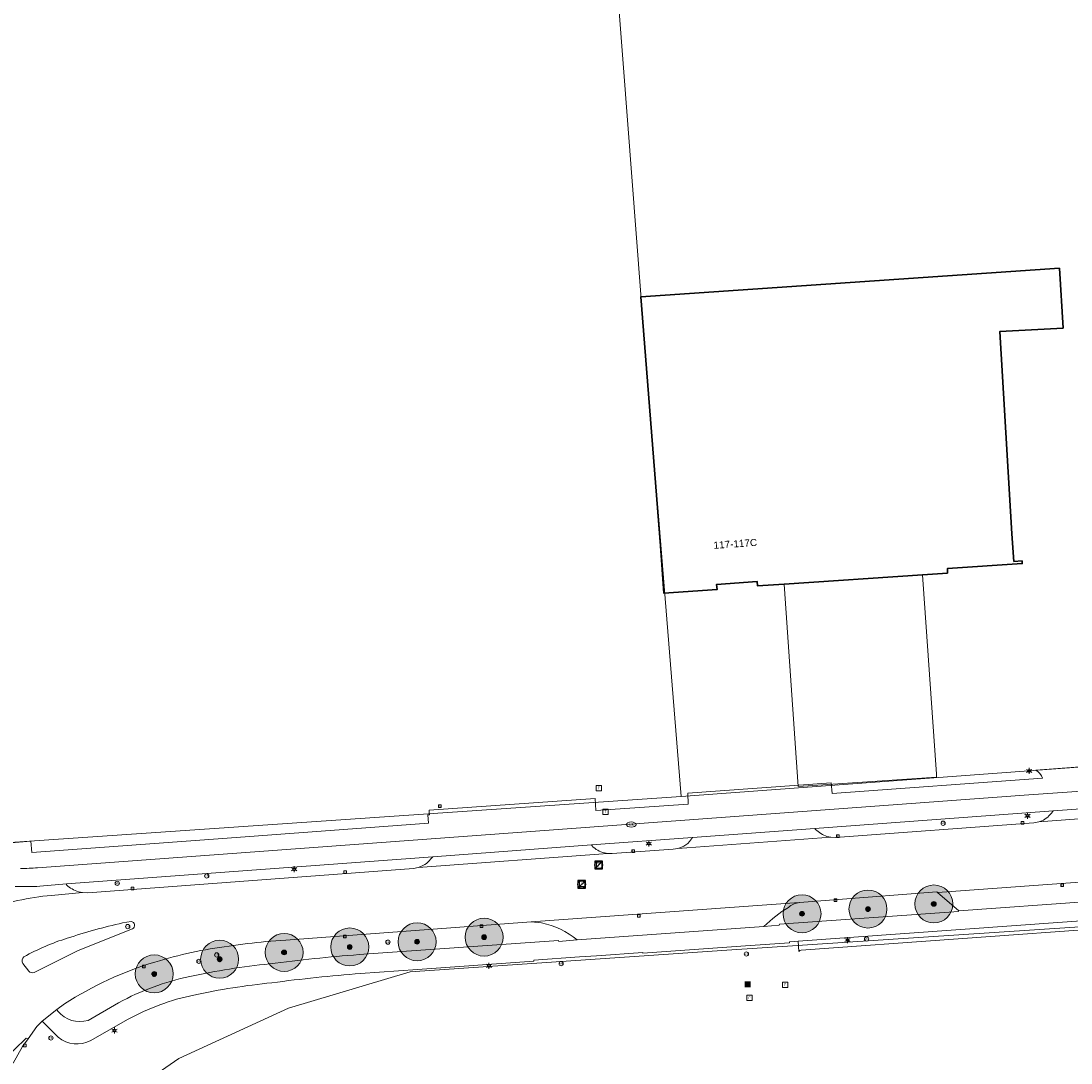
# Model space of a CAD drawing. Header units: metres. Extents: x 163543 to 168130, y 402678 to 405437.
# Tile 30 of 256: x 164161 to 164271, y 403026 to 403136. Entities that reach past the tile are written whole.
import ezdxf
from ezdxf.enums import TextEntityAlignment as Align

# ---------------------------------------------------------------- set-up
doc = ezdxf.new("R2010")
doc.units = ezdxf.units.M
doc.layers.get('0').update_dxf_attribs({"lineweight": 25})
for name, color, linetype, lineweight in [('X-CA190022.004-UO-BGT_Ondergrond$0$GE_314_WGDRijbaanLokaleweg_Vlak_GEM', 253, 'Continuous', 9), ('X-CA190022.004-UO-BGT_Ondergrond$0$GE_316_WGDFietspad_Vlak_GEM', 253, 'Continuous', 9), ('X-CA190022.004-UO-BGT_Ondergrond$0$GE_317_WGDVoetpad_Vlak_GEM', 253, 'Continuous', 9), ('X-CA190022.004-UO-BGT_Ondergrond$0$GE_322_WGDInrit_Vlak_GEM', 253, 'Continuous', 9), ('X-CA190022.004-UO-BGT_Ondergrond$0$GE_353_OWGVerkeerseiland_openverharding_GEM', 253, 'Continuous', 9), ('X-CA190022.004-UO-BGT_Ondergrond$0$GE_363_OWGBerm_openverharding_Vlak_GEM', 253, 'Continuous', 9), ('X-CA190022.004-UO-BGT_Ondergrond$0$GE_401_OTDErf_Vlak_GEM', 253, 'Continuous', 9), ('X-CA190022.004-UO-BGT_Ondergrond$0$GE_4502_GBKN_Huisnummer_Lijn_GEM', 7, 'Continuous', 9), ('X-CA190022.004-UO-BGT_Ondergrond$0$GE_477_BTDGroenvoorziening_Vlak_GEM', 253, 'Continuous', 9), ('X-CA190022.004-UO-BGT_Ondergrond$0$GE_491_VGOHaag_Inrichtend_Vlak_GEM', 253, 'Continuous', 9), ('X-CA190022.004-UO-BGT_Ondergrond$0$GE_601_PNDgrondvlakpand_Vlak_MV_GEM', 34, 'Continuous', 35), ('X-CA190022.004-UO-BGT_Ondergrond$0$GE_632_GBILuifel_Inrichtend_Vlak_GEM', 253, 'Continuous', 9), ('X-CA190022.004-UO-BGT_Ondergrond$0$GE_814_BRDVerkeersbord_Punt_GEM', 253, 'Continuous', 9), ('X-CA190022.004-UO-BGT_Ondergrond$0$GE_835_KSTRioolkast_Punt_GEM', 253, 'Continuous', 9), ('X-CA190022.004-UO-BGT_Ondergrond$0$GE_861_PALLichtmast_Punt_GEM', 253, 'Continuous', 9), ('X-CA190022.004-UO-BGT_Ondergrond$0$GE_882_PutBrandkraan_Punt_GEM', 253, 'Continuous', 9), ('X-CA190022.004-UO-BGT_Ondergrond$0$GE_885_PutInspectieofRioolput_Punt_GEM', 253, 'Continuous', 9), ('X-CA190022.004-UO-BGT_Ondergrond$0$GE_886_PutKolk_Punt_GEM', 253, 'Continuous', 9), ('X-CA190022.004-UO-BGT_Ondergrond$0$N-WE-RI-PUT_INSPECTIE-S', 253, 'Continuous', 9), ('X-CA190022.004-UO-KAD_Percelen$0$B-WE-KG-GRENS_PERCEEL-GV', 150, 'Continuous', 9), ('X-CA190022.004-UO-WHM_Riolering gemeente_NLCS_v0.1$0$B-WE-RI-PUT-S', 214, 'Continuous', 15)]:
    doc.layers.add(name, color=color, linetype=linetype, lineweight=lineweight)
doc.layers.add('X-CA190022.004-UO-DWM_Beplanting$0$B-WE-GR-BOOM-S AFKOMSTIG UIT BOMENBESTAND GEMEENTE', color=252, linetype='Continuous')
doc.layers.add('X-CA190022.004-UO-DWM_Beplanting$0$N-GV-GR-GRAS-A-200', color=7, linetype='Continuous')
doc.styles.add('X-CA190022.004-UO-BGT_Ondergrond$0$BGT_NAR', font='arial.ttf', dxfattribs={"height": 1})
doc.styles.add('X-CA190022.004-UO-BGT_Ondergrond$0$NLCS-ISO', font='NLCS-ISO.ttf')

# ---------------------------------------------------------------- blocks, each defined once
blk = doc.blocks.new('X-CA190022.004-UO-BGT_Ondergrond$0$SRI-KOLK-SO')
at = {"color": 0, "linetype": 'ByBlock', "lineweight": 18}
blk.add_lwpolyline([(-1.125, -1.125), (1.125, -1.125), (1.125, 1.125), (-1.125, 1.125)], close=True, dxfattribs=at)
at = {"color": 0, "linetype": 'ByBlock', "lineweight": 18, "style": 'X-CA190022.004-UO-BGT_Ondergrond$0$NLCS-ISO'}
blk.add_text('k', height=1.5, dxfattribs=at).set_placement((0, 0), align=Align.MIDDLE_CENTER)
blk = doc.blocks.new('X-CA190022.004-UO-BGT_Ondergrond$0$IMGEOKolk')
at = {"xscale": 5, "yscale": 5, "zscale": 5}
blk.add_blockref('X-CA190022.004-UO-BGT_Ondergrond$0$SRI-KOLK-SO', (0, 0), dxfattribs=at)
blk = doc.blocks.new('X-CA190022.004-UO-BGT_Ondergrond$0$SKL-WATER_BRANDKRAAN_BRANDPUT-SO')
at = {"color": 0, "linetype": 'ByBlock', "lineweight": 18}
blk.add_ellipse((0, 0), major_axis=(2.5, 0), ratio=0.54, dxfattribs=at)
at = {"color": 0, "linetype": 'ByBlock', "lineweight": 18, "style": 'X-CA190022.004-UO-BGT_Ondergrond$0$NLCS-ISO'}
blk.add_text('bk', height=1.5, dxfattribs=at).set_placement((0.16, 0), align=Align.MIDDLE_CENTER)
blk = doc.blocks.new('X-CA190022.004-UO-BGT_Ondergrond$0$IMGEOBrandkraanput')
at = {"xscale": 5, "yscale": 5, "zscale": 5}
blk.add_blockref('X-CA190022.004-UO-BGT_Ondergrond$0$SKL-WATER_BRANDKRAAN_BRANDPUT-SO', (0, 0), dxfattribs=at)
blk = doc.blocks.new('X-CA190022.004-UO-BGT_Ondergrond$0$SIE-WEG_PAAL_VERKEERSBORD-SO')
at = {"linetype": 'ByBlock', "lineweight": 18}
blk.add_circle((0, 0), 1.5, dxfattribs=at)
at = {"linetype": 'ByBlock', "lineweight": 18, "style": 'X-CA190022.004-UO-BGT_Ondergrond$0$NLCS-ISO'}
blk.add_text('vb', height=1.5, dxfattribs=at).set_placement((0, 0.13), align=Align.MIDDLE_CENTER)
blk = doc.blocks.new('X-CA190022.004-UO-BGT_Ondergrond$0$IMGEOVerkeersbord')
at = {"xscale": 5, "yscale": 5, "zscale": 5}
blk.add_blockref('X-CA190022.004-UO-BGT_Ondergrond$0$SIE-WEG_PAAL_VERKEERSBORD-SO', (0, 0), dxfattribs=at)
blk = doc.blocks.new('X-CA190022.004-UO-BGT_Ondergrond$0$SRI-PUT_INSPECTIEPUT_RIOOLPUT-SO')
at = {"color": 0, "linetype": 'ByBlock', "lineweight": 18}
blk.add_lwpolyline([(-1.12, -1.12), (1.12, -1.12), (1.12, 1.12), (-1.12, 1.12)], close=True, dxfattribs=at)
at = {"color": 0, "linetype": 'ByBlock', "lineweight": 18, "style": 'X-CA190022.004-UO-BGT_Ondergrond$0$NLCS-ISO'}
blk.add_text('r', height=1.5, dxfattribs=at).set_placement((0, 0.28), align=Align.MIDDLE_CENTER)
blk = doc.blocks.new('X-CA190022.004-UO-BGT_Ondergrond$0$IMGEOInspectierioolput')
at = {"layer": 'X-CA190022.004-UO-BGT_Ondergrond$0$N-WE-RI-PUT_INSPECTIE-S', "xscale": 10, "yscale": 10, "zscale": 10}
blk.add_blockref('X-CA190022.004-UO-BGT_Ondergrond$0$SRI-PUT_INSPECTIEPUT_RIOOLPUT-SO', (0, 0), dxfattribs=at)
blk = doc.blocks.new('X-CA190022.004-UO-BGT_Ondergrond$0$N-SIE-WEG_LICHTMAST-SO')
h = blk.add_hatch(color=256)
h.paths.add_polyline_path([(1.16, 0.5, 0.658505), (-1.16, 0.5)])
h.paths.add_polyline_path([(-1.16, -0.5, 0.658505), (1.16, -0.5)])
at = {"flags": 128}
for points in [[(-2.19, 1.27), (-1.1, 0.63)], [(-1.16, 0.5), (1.16, 0.5)], [(0, 1.27), (0, 2.53)], [(1.1, 0.63), (2.19, 1.27)], [(-2.19, -1.27), (-1.1, -0.63)], [(-1.16, -0.5), (1.16, -0.5)], [(0, -1.27), (0, -2.53)], [(2.19, -1.27), (1.1, -0.63)]]:
    blk.add_lwpolyline(points, dxfattribs=at)
at = {"ltscale": 0.5}
blk.add_circle((0, 0), 1.27, dxfattribs=at)
at = {"style": 'X-CA190022.004-UO-BGT_Ondergrond$0$NLCS-ISO'}
blk.add_attdef('TYPE', text='', height=1.8, dxfattribs=at).set_placement((0, 2.53), align=Align.BOTTOM_CENTER)
blk = doc.blocks.new('X-CA190022.004-UO-BGT_Ondergrond$0$IMGEOLichtmastpaal')
at = {"xscale": 5, "yscale": 5, "zscale": 5}
blk.add_blockref('X-CA190022.004-UO-BGT_Ondergrond$0$N-SIE-WEG_LICHTMAST-SO', (0, 6.4), dxfattribs=at)
blk = doc.blocks.new('*U22')
at = {"layer": 'X-CA190022.004-UO-BGT_Ondergrond$0$GE_835_KSTRioolkast_Punt_GEM'}
h = blk.add_hatch(color=40, dxfattribs=at)
edge = h.paths.add_edge_path()
edge.add_spline(control_points=[(-15.8, -13), (-15.8, -15.8), (-13, -15.8)], knot_values=[0, 0, 0, 1, 1, 1], degree=2, periodic=0)
edge.add_line((-13, -15.8), (13, -15.8))
edge.add_spline(control_points=[(13, -15.8), (15.8, -15.8), (15.8, -13)], knot_values=[0, 0, 0, 1, 1, 1], degree=2, periodic=0)
edge.add_line((15.8, -13), (15.8, 13))
edge.add_spline(control_points=[(15.8, 13), (15.8, 15.8), (13.2, 15.8)], knot_values=[0, 0, 0, 1, 1, 1], degree=2, periodic=0)
edge.add_line((13.2, 15.8), (-13, 15.8))
edge.add_spline(control_points=[(-13, 15.8), (-15.8, 15.8), (-15.8, 13)], knot_values=[0, 0, 0, 1, 1, 1], degree=2, periodic=0)
edge.add_line((-15.8, 13), (-15.8, -13))
blk = doc.blocks.new('X-CA190022.004-UO-BGT_Ondergrond$0$IMGEORioolkast')
at = {"layer": 'X-CA190022.004-UO-BGT_Ondergrond$0$GE_835_KSTRioolkast_Punt_GEM'}
h = blk.add_hatch(color=256, dxfattribs=at)
edge = h.paths.add_edge_path()
edge.add_spline(control_points=[(8.9, -11.9), (9.1, -11.9), (9.1, -11.7)], knot_values=[0, 0, 0, 1, 1, 1], degree=2, periodic=0)
edge.add_line((9.1, -11.7), (9.1, 3.6))
edge.add_line((9.1, 3.6), (-9.1, 3.6))
edge.add_line((-9.1, 3.6), (-9.1, -11.7))
edge.add_spline(control_points=[(-9.1, -11.7), (-9, -11.9), (-8.9, -11.9)], knot_values=[0, 0, 0, 1, 1, 1], degree=2, periodic=0)
edge.add_line((-8.9, -11.9), (8.9, -11.9))
edge = h.paths.add_edge_path()
edge.add_line((8.9, 9.2), (-8.9, 9.2))
edge.add_spline(control_points=[(-8.9, 9.2), (-9.1, 9.1), (-9.1, 9)], knot_values=[0, 0, 0, 1, 1, 1], degree=2, periodic=0)
edge.add_line((-9.1, 9), (-9.1, 6.6))
edge.add_spline(control_points=[(-9.1, 6.6), (-9, 6.4), (-8.9, 6.4)], knot_values=[0, 0, 0, 1, 1, 1], degree=2, periodic=0)
edge.add_line((-8.9, 6.4), (8.9, 6.4))
edge.add_spline(control_points=[(8.9, 6.4), (9.1, 6.4), (9.1, 6.6)], knot_values=[0, 0, 0, 1, 1, 1], degree=2, periodic=0)
edge.add_line((9.1, 6.6), (9.1, 9))
edge.add_spline(control_points=[(9.1, 9), (9.1, 9.2), (8.9, 9.2)], knot_values=[0, 0, 0, 1, 1, 1], degree=2, periodic=0)
h = blk.add_hatch(color=256, dxfattribs=at)
edge = h.paths.add_edge_path(flags=0)
edge.add_spline(control_points=[(-7.3, -1.4), (-7.3, -2.4), (-6.1, -2.6)], knot_values=[0, 0, 0, 1, 1, 1], degree=2, periodic=0)
edge.add_spline(control_points=[(-6.1, -2.6), (-4.8, -2.4), (-4.8, -1.5), (-4.8, -0.1), (-6.1, -0.1)], knot_values=[0, 0, 0, 0.5, 0.5, 1, 1, 1], degree=2, periodic=0)
edge.add_spline(control_points=[(-6.1, -0.1), (-7.1, -0.1), (-7.3, -1.3)], knot_values=[0, 0, 0, 1, 1, 1], degree=2, periodic=0)
edge.add_line((-7.3, -1.3), (-7.3, -1.4))
blk.add_blockref('*U22', (0, 0), dxfattribs=at)
blk = doc.blocks.new('X-CA190022.004-UO-WHM_Riolering gemeente_NLCS_v0.1$0$B-SRI-PUT_BETON-SO')
blk.add_line((-1.41, -1.41), (1.41, 1.41))
at = {"lineweight": -3, "flags": 128}
blk.add_lwpolyline([(2, -2), (2, 2), (-2, 2), (-2, -2)], close=True, dxfattribs=at)
at = {"lineweight": -3}
blk.add_circle((0, 0), 2, dxfattribs=at)
blk = doc.blocks.new('X-CA190022.004-UO-DWM_Beplanting$0$SGR-BOOM_01-SO')
at = {"linetype": 'ByBlock', "lineweight": 18}
h = blk.add_hatch(color=0, dxfattribs=at)
h.dxf.hatch_style = 1
edge = h.paths.add_edge_path()
edge.add_arc((0, 0), 0.25, 0, 360)
at = {"color": 0, "linetype": 'ByBlock', "lineweight": 18}
for radius in [2, 0.25]:
    blk.add_circle((0, 0), radius, dxfattribs=at)
blk = doc.blocks.new('X-CA190022.004-UO-DWM_Beplanting$0$IMGEOBoom')
at = {"transparency": 33554457}
h = blk.add_hatch(color=256, dxfattribs=at)
h.dxf.hatch_style = 1
edge = h.paths.add_edge_path()
edge.add_arc((0, 0), 100, 0, 360)
edge = h.paths.add_edge_path(flags=17)
edge.add_arc((0, 0), 12.5, 0, 360)
h = blk.add_hatch()
h.set_pattern_fill('ANGLE', color=256)
h.set_pattern_definition([(0, (0, 0), (0, 6.985), [5.08, -1.905]), (90, (0, 0), (-6.985, 4e-16), [5.08, -1.905])])
edge = h.paths.add_edge_path(flags=17)
edge.add_arc((0, 0), 12.5, 0, 360)
at = {"layer": 'X-CA190022.004-UO-DWM_Beplanting$0$N-GV-GR-GRAS-A-200'}
h = blk.add_hatch(color=256, dxfattribs=at)
h.dxf.hatch_style = 1
edge = h.paths.add_edge_path(flags=17)
edge.add_arc((0, 0), 12.5, 0, 360)
at = {"xscale": 50, "yscale": 50, "zscale": 50}
blk.add_blockref('X-CA190022.004-UO-DWM_Beplanting$0$SGR-BOOM_01-SO', (0, 0), dxfattribs=at)

msp = doc.modelspace()

# ---------------------------------------------------------------- linework, layer by layer
at = {"layer": 'X-CA190022.004-UO-BGT_Ondergrond$0$GE_314_WGDRijbaanLokaleweg_Vlak_GEM', "flags": 128}
for points in [[(164409.906, 403055.301), (164409.338, 403055.315), (164375.508, 403052.852), (164374.94, 403052.738), (164360.031, 403051.687), (164359.526, 403051.706), (164304.29, 403047.638), (164302.01, 403047.47), (164277.487, 403045.664), (164275.307, 403045.526), (164275.228, 403045.441), (164257.366, 403044.136), (164257.306, 403044.201), (164242.823, 403043.105), (164242.804, 403043.104), (164214.544, 403041.049), (164188.71, 403039.124), (164186.607, 403038.967)], [(164164.009, 403043.836), (164167.266, 403044.133), (164167.845, 403044.119), (164202.151, 403046.676), (164202.63, 403046.767), (164222.616, 403048.257), (164223.074, 403048.236), (164229.5, 403048.703), (164229.993, 403048.79), (164246.109, 403049.976), (164246.618, 403049.948), (164267.497, 403051.491), (164268.035, 403051.595), (164289.561, 403053.191)], [(164215.636, 403040.934), (164214.544, 403041.049), (164242.804, 403043.104), (164242.823, 403043.105)], [(164171.491, 403040.931), (164172.399, 403041.084)], [(164239.082, 403040.576), (164219.407, 403039.14)], [(164172.56, 403040.306), (164166.833, 403038.05), (164162.2, 403035.731)], [(164165.393, 403032.404), (164164.573, 403031.81), (164163.015, 403030.582), (164162.469, 403030.017), (164161.539, 403028.724), (164161.344, 403028.816), (164157.624, 403025.233), (164156.849, 403024.486), (164146.871, 403037.084), (164148.288, 403038.179)], [(164161.616, 403035.857), (164161.007, 403036.664)]]:
    msp.add_lwpolyline(points, dxfattribs=at)
at = {"layer": 'X-CA190022.004-UO-BGT_Ondergrond$0$GE_314_WGDRijbaanLokaleweg_Vlak_GEM', "extrusion": (0, 0, -1)}
for centre, radius, start, end in [((-164166.766, 403013.771), 30.191, 71.05665, 84.7605), ((-164184.999, 402980.616), 61.809, 71.7852, 77.37617), ((-164172.356, 403040.67), 0.417, 95.87378, 240.74261), ((-164172.439, 403017.278), 23.063, 60.5754, 72.95481), ((-164161.488, 403036.952), 0.561, 329.05806, 47.47629), ((-164161.995, 403036.198), 0.51, 246.28962, 318.06065)]:
    msp.add_arc(centre, radius, start, end, dxfattribs=at)
at = {"layer": 'X-CA190022.004-UO-BGT_Ondergrond$0$GE_314_WGDRijbaanLokaleweg_Vlak_GEM'}
for centre, radius, start, end in [((164243.471, 403040.085), 3.089, 102.11469, 126.15397), ((164250.398, 403028.72), 16.389, 122.26379, 133.66521), ((164214.065, 403032.771), 8.313, 50.01153, 79.10426), ((164188.902, 402990.756), 48.14, 97.38513, 106.90556), ((164192.427, 402974.535), 64.694, 95.16175, 98.63521), ((164185.405, 403001.715), 36.638, 106.65786, 123.10848)]:
    msp.add_arc(centre, radius, start, end, dxfattribs=at)
at = {"layer": 'X-CA190022.004-UO-BGT_Ondergrond$0$GE_316_WGDFietspad_Vlak_GEM', "flags": 128}
for points in [[(164162.533, 403046.74), (164266.976, 403054.434), (164293.201, 403056.264), (164414.124, 403065.158), (164428.793, 403066.838), (164432.653, 403067.19), (164499.277, 403071.806), (164502.501, 403071.87), (164504.637, 403071.912)], [(164499.205, 403069.99), (164432.489, 403065.362), (164429.079, 403065.063), (164420.542, 403064.125), (164415.839, 403063.514), (164411.684, 403063.187), (164403.937, 403062.583), (164369.115, 403060.013), (164362.336, 403059.512), (164330.229, 403057.165), (164317.054, 403056.219), (164303.65, 403055.239), (164301.451, 403055.078), (164288.016, 403054.095), (164269.535, 403052.738), (164244.433, 403050.883), (164231.55, 403049.942), (164220.894, 403049.16)], [(164196.42, 403037.605), (164217.429, 403039.082), (164217.458, 403038.998), (164219.407, 403039.14), (164239.082, 403040.576), (164240.69, 403040.693), (164240.721, 403040.802), (164259.59, 403042.138), (164259.597, 403042.228), (164273.286, 403043.205), (164273.293, 403043.019), (164277.651, 403043.33), (164277.661, 403043.425), (164302.171, 403045.207), (164304.438, 403045.372), (164362.449, 403049.446), (164372.934, 403050.214), (164412.461, 403053.099), (164417.909, 403053.5), (164500.495, 403059.542)], [(164220.894, 403049.16), (164204.183, 403047.909), (164165.597, 403045.047), (164162.778, 403044.801)], [(164304.536, 403043.455), (164293.046, 403042.645), (164293.022, 403042.643), (164242.679, 403039.011), (164242.316, 403038.985), (164241.764, 403038.945), (164241.754, 403038.845), (164237.126, 403038.518), (164226.317, 403037.755), (164226.311, 403037.829), (164221.426, 403037.484), (164219.645, 403037.358), (164214.837, 403037.018), (164214.842, 403036.908), (164202.558, 403036.036), (164196.576, 403035.611)], [(164164.727, 403028.895), (164163.015, 403030.582), (164164.573, 403031.81), (164164.669, 403031.633)], [(164167.863, 403030.676), (164171.077, 403032.518)], [(164172.034, 403030.762), (164168.141, 403028.562)]]:
    msp.add_lwpolyline(points, dxfattribs=at)
at = {"layer": 'X-CA190022.004-UO-BGT_Ondergrond$0$GE_316_WGDFietspad_Vlak_GEM'}
for centre, radius, start, end in [((164160.636, 403073.073), 26.401, 270.25453, 274.121), ((164210.024, 402861.796), 174.335, 94.42428, 97.51266), ((164194.409, 402962.344), 72.645, 95.67046, 102.24045), ((164184.127, 403008.753), 25.112, 101.764, 118.78698), ((164166.994, 403033.585), 3.036, 220.01781, 286.62321)]:
    msp.add_arc(centre, radius, start, end, dxfattribs=at)
at = {"layer": 'X-CA190022.004-UO-BGT_Ondergrond$0$GE_316_WGDFietspad_Vlak_GEM', "extrusion": (0, 0, -1)}
for centre, radius, start, end in [((-164160.99, 403084.71), 39.949, 267.43434, 271.14993), ((-164210.07, 402861.4), 176.733, 82.50021, 85.57046), ((-164194.351, 402962.721), 74.264, 77.74785, 84.32089), ((-164184.134, 403008.734), 27.132, 61.23465, 78.21249), ((-164166.675, 403031.198), 3.017, 240.9215, 310.22046)]:
    msp.add_arc(centre, radius, start, end, dxfattribs=at)
at = {"layer": 'X-CA190022.004-UO-BGT_Ondergrond$0$GE_317_WGDVoetpad_Vlak_GEM', "flags": 128}
for points in [[(164267.728, 403057.016), (164287.209, 403058.484), (164287.279, 403057.693), (164317.048, 403059.86), (164317.007, 403060.571), (164316.997, 403060.644), (164320.541, 403060.911), (164321.977, 403061.016), (164327.89, 403061.489), (164328.564, 403061.53), (164328.621, 403060.743), (164364.304, 403063.309), (164364.235, 403063.985), (164368.038, 403064.233), (164368.12, 403063.626), (164402.812, 403066.155), (164402.766, 403066.803), (164413.902, 403067.673), (164431.346, 403068.967), (164474.98, 403072.032), (164493.935, 403073.341), (164499.06, 403073.695), (164499.126, 403073.697), (164499.192, 403073.698)], [(164145.784, 403048.42), (164147.26, 403048.53), (164154.154, 403049.043), (164156.048, 403049.056), (164161.836, 403049.535), (164161.936, 403048.352), (164182.534, 403049.853), (164203.719, 403051.436), (164203.65, 403052.317), (164203.834, 403052.319), (164203.808, 403052.675), (164203.797, 403052.823), (164221.301, 403054.053), (164221.37, 403052.77), (164231.098, 403053.447), (164231.06, 403054.611), (164246.169, 403055.678), (164246.248, 403054.581), (164268.418, 403056.184)], [(164293.201, 403056.264), (164266.976, 403054.434), (164162.533, 403046.74)]]:
    msp.add_lwpolyline(points, dxfattribs=at)
at = {"layer": 'X-CA190022.004-UO-BGT_Ondergrond$0$GE_317_WGDVoetpad_Vlak_GEM'}
msp.add_arc((164266.943, 403055.663), 1.565, 19.46485, 59.87481, dxfattribs=at)
at = {"layer": 'X-CA190022.004-UO-BGT_Ondergrond$0$GE_317_WGDVoetpad_Vlak_GEM', "extrusion": (0, 0, -1)}
msp.add_arc((-164160.636, 403073.073), 26.401, 265.879, 269.74547, dxfattribs=at)
at = {"layer": 'X-CA190022.004-UO-BGT_Ondergrond$0$GE_322_WGDInrit_Vlak_GEM', "flags": 128}
for points in [[(164269.482, 403052.627), (164269.535, 403052.738), (164288.016, 403054.095), (164288.065, 403053.999)], [(164289.561, 403053.191), (164268.035, 403051.595), (164268.349, 403051.68)], [(164231.244, 403049.507), (164231.55, 403049.942), (164244.433, 403050.883), (164244.512, 403050.78)], [(164246.109, 403049.976), (164229.993, 403048.79), (164230.385, 403048.921)], [(164245.711, 403050.033), (164246.109, 403049.976)], [(164222.616, 403048.257), (164202.63, 403046.767), (164202.937, 403046.881)], [(164203.712, 403047.358), (164204.095, 403047.806), (164204.183, 403047.909), (164220.894, 403049.16), (164220.963, 403049.059)], [(164222.275, 403048.31), (164222.616, 403048.257)], [(164162.778, 403044.801), (164165.597, 403045.047), (164165.597, 403044.947)], [(164166.855, 403044.229), (164167.266, 403044.133), (164164.009, 403043.836)], [(164156.437, 403024.09), (164156.849, 403024.486), (164157.624, 403025.233), (164161.344, 403028.816), (164161.539, 403028.724), (164160.97, 403027.934), (164159.982, 403026.17)]]:
    msp.add_lwpolyline(points, dxfattribs=at)
at = {"layer": 'X-CA190022.004-UO-BGT_Ondergrond$0$GE_322_WGDInrit_Vlak_GEM'}
for centre, radius, start, end in [((164266.933, 403054.526), 3.179, 296.45917, 323.32089), ((164247.369, 403054.03), 4.328, 228.68266, 247.46995), ((164229.71, 403050.833), 2.027, 289.44136, 319.16136), ((164222.823, 403050.793), 2.543, 222.99632, 257.56096), ((164202.094, 403049.119), 2.392, 290.64432, 312.57893), ((164167.717, 403047.201), 3.095, 226.74967, 253.81944), ((164166.766, 403013.771), 30.191, 95.2395, 108.94335), ((164160.99, 403084.71), 39.949, 268.85007, 272.56566)]:
    msp.add_arc(centre, radius, start, end, dxfattribs=at)
at = {"layer": 'X-CA190022.004-UO-BGT_Ondergrond$0$GE_353_OWGVerkeerseiland_openverharding_GEM', "flags": 128}
for points in [[(164171.491, 403040.931), (164172.399, 403041.084)], [(164172.56, 403040.306), (164166.833, 403038.05), (164162.2, 403035.731)], [(164161.616, 403035.857), (164161.007, 403036.664)]]:
    msp.add_lwpolyline(points, dxfattribs=at)
at = {"layer": 'X-CA190022.004-UO-BGT_Ondergrond$0$GE_353_OWGVerkeerseiland_openverharding_GEM', "extrusion": (0, 0, -1)}
for centre, radius, start, end in [((-164184.999, 402980.616), 61.809, 71.7852, 77.37617), ((-164172.356, 403040.67), 0.417, 95.87378, 240.74261), ((-164172.439, 403017.278), 23.063, 60.5754, 72.95481), ((-164161.488, 403036.952), 0.561, 329.05806, 47.47629), ((-164161.995, 403036.198), 0.51, 246.28962, 318.06065)]:
    msp.add_arc(centre, radius, start, end, dxfattribs=at)
at = {"layer": 'X-CA190022.004-UO-BGT_Ondergrond$0$GE_363_OWGBerm_openverharding_Vlak_GEM', "flags": 128}
for points in [[(164275.228, 403045.441), (164273.286, 403043.205), (164259.597, 403042.228), (164257.366, 403044.136), (164275.228, 403045.441)], [(164242.757, 403037.939), (164242.679, 403039.011), (164293.022, 403042.643)], [(164292.572, 403042.106), (164292.63, 403041.662), (164242.991, 403038.076)]]:
    msp.add_lwpolyline(points, dxfattribs=at)
at = {"layer": 'X-CA190022.004-UO-BGT_Ondergrond$0$GE_363_OWGBerm_openverharding_Vlak_GEM'}
msp.add_arc((164243.188, 403037.472), 0.635, 108.02554, 132.66986, dxfattribs=at)
at = {"layer": 'X-CA190022.004-UO-BGT_Ondergrond$0$GE_401_OTDErf_Vlak_GEM', "flags": 128}
for points in [[(164265.208, 403081.905), (164265.406, 403079.011), (164266.274, 403079.071), (164266.293, 403078.792), (164258.403, 403078.251), (164258.412, 403077.787), (164255.792, 403077.609), (164241.207, 403076.62), (164238.415, 403076.431), (164238.375, 403076.896), (164234.092, 403076.597), (164234.136, 403076.055), (164228.525, 403075.671), (164228.183, 403080.66), (164226.112, 403106.865), (164270.203, 403109.889), (164270.615, 403103.594), (164263.92, 403103.213), (164265.208, 403081.905)], [(164499.192, 403073.698), (164499.126, 403073.697), (164499.06, 403073.695), (164493.935, 403073.341), (164474.98, 403072.032), (164431.346, 403068.967), (164413.902, 403067.673), (164402.766, 403066.803), (164402.812, 403066.155), (164368.12, 403063.626), (164368.038, 403064.233), (164364.235, 403063.985), (164364.304, 403063.309), (164328.621, 403060.743), (164328.564, 403061.53), (164327.89, 403061.489), (164321.977, 403061.016), (164320.541, 403060.911), (164316.997, 403060.644), (164317.007, 403060.571), (164317.048, 403059.86), (164287.279, 403057.693), (164287.209, 403058.484), (164267.728, 403057.016)], [(164268.418, 403056.184), (164246.248, 403054.581), (164246.169, 403055.678), (164231.06, 403054.611), (164231.098, 403053.447), (164221.37, 403052.77), (164221.301, 403054.053), (164203.797, 403052.823), (164203.808, 403052.675), (164203.834, 403052.319), (164203.65, 403052.317), (164203.719, 403051.436), (164182.534, 403049.853), (164161.936, 403048.352), (164161.836, 403049.535), (164156.048, 403049.056)], [(164242.991, 403038.076), (164292.63, 403041.662), (164292.572, 403042.106)], [(164196.576, 403035.611), (164202.558, 403036.036), (164214.842, 403036.908), (164214.837, 403037.018), (164219.645, 403037.358), (164221.426, 403037.484), (164226.311, 403037.829), (164226.317, 403037.755), (164237.126, 403038.518), (164241.754, 403038.845), (164241.764, 403038.945), (164242.316, 403038.985), (164242.679, 403039.011), (164242.757, 403037.939)], [(164159.982, 403026.17), (164160.97, 403027.934), (164161.539, 403028.724), (164162.469, 403030.017), (164163.015, 403030.582), (164164.727, 403028.895)], [(164168.141, 403028.562), (164172.034, 403030.762)]]:
    msp.add_lwpolyline(points, dxfattribs=at)
at = {"layer": 'X-CA190022.004-UO-BGT_Ondergrond$0$GE_401_OTDErf_Vlak_GEM', "extrusion": (0, 0, -1)}
for centre, radius, start, end in [((-164266.943, 403055.663), 1.565, 120.12519, 160.53515), ((-164243.188, 403037.472), 0.635, 47.33014, 71.97446), ((-164210.024, 402861.796), 174.335, 82.48734, 85.57572), ((-164194.409, 402962.344), 72.645, 77.75955, 84.32954), ((-164184.127, 403008.753), 25.112, 61.21302, 78.236)]:
    msp.add_arc(centre, radius, start, end, dxfattribs=at)
at = {"layer": 'X-CA190022.004-UO-BGT_Ondergrond$0$GE_401_OTDErf_Vlak_GEM'}
msp.add_arc((164166.675, 403031.198), 3.017, 229.77954, 299.0785, dxfattribs=at)
at = {"layer": 'X-CA190022.004-UO-BGT_Ondergrond$0$GE_477_BTDGroenvoorziening_Vlak_GEM', "flags": 128}
for points in [[(164244.512, 403050.78), (164244.433, 403050.883), (164269.535, 403052.738), (164269.482, 403052.627)], [(164268.349, 403051.68), (164268.035, 403051.595), (164267.497, 403051.491)], [(164267.497, 403051.491), (164246.618, 403049.948), (164246.109, 403049.976), (164245.711, 403050.033)], [(164220.963, 403049.059), (164220.894, 403049.16), (164231.55, 403049.942), (164231.244, 403049.507)], [(164230.385, 403048.921), (164229.993, 403048.79), (164229.5, 403048.703), (164223.074, 403048.236), (164222.616, 403048.257), (164222.275, 403048.31)], [(164165.597, 403044.947), (164165.597, 403045.047), (164204.183, 403047.909), (164204.095, 403047.806), (164203.712, 403047.358)], [(164202.151, 403046.676), (164167.845, 403044.119), (164167.266, 403044.133), (164166.855, 403044.229)], [(164202.937, 403046.881), (164202.63, 403046.767), (164202.151, 403046.676)], [(164257.366, 403044.136), (164259.597, 403042.228), (164259.59, 403042.138), (164240.721, 403040.802), (164240.69, 403040.693), (164239.082, 403040.576)], [(164242.823, 403043.105), (164257.306, 403044.201), (164257.366, 403044.136)], [(164186.607, 403038.967), (164188.71, 403039.124), (164214.544, 403041.049), (164215.636, 403040.934)], [(164219.407, 403039.14), (164217.458, 403038.998), (164217.429, 403039.082), (164196.42, 403037.605)], [(164164.669, 403031.633), (164164.573, 403031.81), (164165.393, 403032.404)], [(164171.077, 403032.518), (164167.863, 403030.676)]]:
    msp.add_lwpolyline(points, dxfattribs=at)
at = {"layer": 'X-CA190022.004-UO-BGT_Ondergrond$0$GE_477_BTDGroenvoorziening_Vlak_GEM', "extrusion": (0, 0, -1)}
for centre, radius, start, end in [((-164266.933, 403054.526), 3.179, 216.67911, 243.54083), ((-164247.369, 403054.03), 4.328, 292.53005, 311.31734), ((-164229.71, 403050.833), 2.027, 220.83864, 250.55864), ((-164222.823, 403050.793), 2.543, 282.43904, 317.00368), ((-164202.094, 403049.119), 2.392, 227.42107, 249.35568), ((-164167.717, 403047.201), 3.095, 286.18056, 313.25033), ((-164243.471, 403040.085), 3.089, 53.84603, 77.88531), ((-164250.398, 403028.72), 16.389, 46.33479, 57.73621), ((-164214.065, 403032.771), 8.313, 100.89574, 129.98847), ((-164188.902, 402990.756), 48.14, 73.09444, 82.61487), ((-164192.427, 402974.535), 64.694, 81.36479, 84.83825), ((-164185.405, 403001.715), 36.638, 56.89152, 73.34214), ((-164166.994, 403033.585), 3.036, 253.37679, 319.98219)]:
    msp.add_arc(centre, radius, start, end, dxfattribs=at)
at = {"layer": 'X-CA190022.004-UO-BGT_Ondergrond$0$GE_477_BTDGroenvoorziening_Vlak_GEM'}
for centre, radius, start, end in [((164210.07, 402861.4), 176.733, 94.42954, 97.49979), ((164194.351, 402962.721), 74.264, 95.67911, 102.25215), ((164184.134, 403008.734), 27.132, 101.78751, 118.76535)]:
    msp.add_arc(centre, radius, start, end, dxfattribs=at)
at = {"layer": 'X-CA190022.004-UO-BGT_Ondergrond$0$GE_491_VGOHaag_Inrichtend_Vlak_GEM', "flags": 128}
for points in [[(164244.512, 403050.78), (164244.433, 403050.883), (164269.535, 403052.738), (164269.482, 403052.627)], [(164268.035, 403051.595), (164267.497, 403051.491), (164246.618, 403049.948), (164246.109, 403049.976), (164245.711, 403050.033)], [(164268.349, 403051.68), (164268.035, 403051.595)], [(164220.963, 403049.059), (164220.894, 403049.16), (164231.55, 403049.942), (164231.244, 403049.507)], [(164230.385, 403048.921), (164229.993, 403048.79), (164229.5, 403048.703), (164223.074, 403048.236), (164222.616, 403048.257), (164222.275, 403048.31)], [(164165.597, 403044.947), (164165.597, 403045.047), (164204.183, 403047.909), (164204.095, 403047.806), (164203.712, 403047.358)], [(164202.63, 403046.767), (164202.151, 403046.676), (164167.845, 403044.119), (164167.266, 403044.133), (164166.855, 403044.229)], [(164202.937, 403046.881), (164202.63, 403046.767)], [(164257.366, 403044.136), (164259.597, 403042.228), (164259.59, 403042.138), (164240.721, 403040.802), (164240.69, 403040.693), (164239.082, 403040.576)], [(164242.823, 403043.105), (164257.306, 403044.201), (164257.366, 403044.136)], [(164186.607, 403038.967), (164188.71, 403039.124), (164214.544, 403041.049), (164215.636, 403040.934)], [(164217.429, 403039.082), (164196.42, 403037.605)], [(164219.407, 403039.14), (164217.458, 403038.998), (164217.429, 403039.082)], [(164164.669, 403031.633), (164164.573, 403031.81), (164165.393, 403032.404)], [(164171.077, 403032.518), (164167.863, 403030.676)]]:
    msp.add_lwpolyline(points, dxfattribs=at)
at = {"layer": 'X-CA190022.004-UO-BGT_Ondergrond$0$GE_491_VGOHaag_Inrichtend_Vlak_GEM', "extrusion": (0, 0, -1)}
for centre, radius, start, end in [((-164266.933, 403054.526), 3.179, 216.67911, 243.54083), ((-164247.369, 403054.03), 4.328, 292.53005, 311.31734), ((-164229.71, 403050.833), 2.027, 220.83864, 250.55864), ((-164222.823, 403050.793), 2.543, 282.43904, 317.00368), ((-164202.094, 403049.119), 2.392, 227.42107, 249.35568), ((-164167.717, 403047.201), 3.095, 286.18056, 313.25033), ((-164243.471, 403040.085), 3.089, 53.84603, 77.88531), ((-164250.398, 403028.72), 16.389, 46.33479, 57.73621), ((-164214.065, 403032.771), 8.313, 100.89574, 129.98847), ((-164188.902, 402990.756), 48.14, 73.09444, 82.61487), ((-164192.427, 402974.535), 64.694, 81.36479, 84.83825), ((-164185.405, 403001.715), 36.638, 56.89152, 73.34214), ((-164166.994, 403033.585), 3.036, 253.37679, 319.98219)]:
    msp.add_arc(centre, radius, start, end, dxfattribs=at)
at = {"layer": 'X-CA190022.004-UO-BGT_Ondergrond$0$GE_491_VGOHaag_Inrichtend_Vlak_GEM'}
for centre, radius, start, end in [((164210.07, 402861.4), 176.733, 94.42954, 97.49979), ((164194.351, 402962.721), 74.264, 95.67911, 102.25215), ((164184.134, 403008.734), 27.132, 101.78751, 118.76535)]:
    msp.add_arc(centre, radius, start, end, dxfattribs=at)
at = {"layer": 'X-CA190022.004-UO-BGT_Ondergrond$0$GE_601_PNDgrondvlakpand_Vlak_MV_GEM', "flags": 128}
msp.add_lwpolyline([(164270.615, 403103.594), (164263.92, 403103.213), (164265.208, 403081.905), (164265.406, 403079.011), (164266.274, 403079.071), (164266.293, 403078.792), (164258.403, 403078.251), (164258.412, 403077.787), (164255.792, 403077.609), (164241.207, 403076.62), (164238.415, 403076.431), (164238.375, 403076.896), (164234.092, 403076.597), (164234.136, 403076.055), (164228.525, 403075.671), (164228.183, 403080.66), (164226.112, 403106.865), (164270.203, 403109.889), (164270.615, 403103.594)], dxfattribs=at)
at = {"layer": 'X-CA190022.004-UO-BGT_Ondergrond$0$GE_632_GBILuifel_Inrichtend_Vlak_GEM', "flags": 128}
msp.add_lwpolyline([(164255.792, 403077.609), (164257.251, 403056.618), (164257.273, 403056.297), (164242.689, 403055.293), (164241.207, 403076.62), (164255.792, 403077.609)], dxfattribs=at)
at = {"layer": 'X-CA190022.004-UO-KAD_Percelen$0$B-WE-KG-GRENS_PERCEEL-GV', "flags": 128}
for points in [[(164147.819, 403048.593), (164230.349, 403054.259), (164226.538, 403101.604), (164224.262, 403130.994), (164218.454, 403206.993), (164217.745, 403216.986), (164214.13, 403258.511), (164201.383, 403248.159), (164190.129, 403235.878), (164178.848, 403218.754), (164171.481, 403208.054), (164173.426, 403208.138), (164177.865, 403208.332), (164159.406, 403170.164)], [(164665.352, 403084.036), (164634.673, 403081.558), (164597.769, 403078.903), (164585.383, 403078.011), (164572.783, 403077.103), (164560.337, 403076.206), (164547.125, 403075.249), (164547.103, 403075.584), (164535.635, 403074.698), (164528.179, 403074.451), (164512.99, 403073.663), (164505.781, 403074.175), (164414.211, 403067.66), (164414.379, 403065.453), (164368.269, 403062.358), (164368.084, 403064.378), (164321.219, 403060.959), (164309.743, 403060.113), (164299.032, 403059.323), (164283.624, 403058.187), (164230.349, 403054.259), (164147.819, 403048.593)], [(164169.081, 403020.866), (164177.424, 403026.658), (164188.997, 403031.962), (164201.809, 403035.777), (164235.154, 403038.085), (164308.493, 403042.908), (164363.007, 403047.204), (164407.692, 403050.244), (164422.551, 403051.5), (164482.614, 403055.9), (164501.749, 403055.383), (164517.133, 403056.688), (164533.681, 403059.723), (164544.782, 403060.675), (164564.378, 403062.146), (164605.348, 403065.291), (164628.923, 403066.8), (164651.769, 403068.495)], [(164312.891, 402979.414), (164308.493, 403042.908), (164235.154, 403038.085), (164201.809, 403035.777), (164188.997, 403031.962), (164177.424, 403026.658), (164169.081, 403020.866)]]:
    msp.add_lwpolyline(points, dxfattribs=at)
msp.add_lwpolyline([(164300.479, 403212.882), (164218.454, 403206.993), (164224.262, 403130.994), (164226.538, 403101.604), (164230.349, 403054.259), (164283.624, 403058.187), (164284.057, 403072.72), (164284.563, 403093.181), (164284.922, 403107.392), (164284.278, 403116.14), (164283.141, 403116.061), (164282.929, 403119.134), (164284.255, 403119.226), (164283.9, 403124.373), (164305.345, 403125.836), (164305.459, 403124.23), (164316.553, 403125.016), (164315.619, 403137.932), (164314.713, 403150.389), (164310.112, 403213.627)], close=True, dxfattribs=at)

# ---------------------------------------------------------------- block references
at = {"layer": 'X-CA190022.004-UO-BGT_Ondergrond$0$GE_814_BRDVerkeersbord_Punt_GEM', "xscale": 0.03, "yscale": 0.03, "zscale": 0.02}
for p in [(164257.957, 403051.441), (164180.368, 403045.887), (164170.938, 403045.109), (164172.04, 403040.547), (164249.888, 403039.255), (164199.457, 403038.913), (164181.424, 403037.57), (164237.226, 403037.667), (164179.538, 403036.892), (164217.71, 403036.651), (164163.953, 403028.818)]:
    msp.add_blockref('X-CA190022.004-UO-BGT_Ondergrond$0$IMGEOVerkeersbord', p, dxfattribs=at)
at = {"layer": 'X-CA190022.004-UO-BGT_Ondergrond$0$GE_835_KSTRioolkast_Punt_GEM', "xscale": 0.02, "yscale": 0.02, "zscale": 0.02}
msp.add_blockref('X-CA190022.004-UO-BGT_Ondergrond$0$IMGEORioolkast', (164237.36, 403034.47), dxfattribs=at)
at = {"layer": 'X-CA190022.004-UO-BGT_Ondergrond$0$GE_861_PALLichtmast_Punt_GEM', "xscale": 0.025, "yscale": 0.025, "zscale": 0.025}
for p in [(164267.031, 403056.788), (164266.848, 403052.056), (164226.945, 403049.134), (164189.58, 403046.436), (164247.884, 403038.973), (164210.101, 403036.257), (164170.64, 403029.437)]:
    msp.add_blockref('X-CA190022.004-UO-BGT_Ondergrond$0$IMGEOLichtmastpaal', p, dxfattribs=at)
at = {"layer": 'X-CA190022.004-UO-BGT_Ondergrond$0$GE_882_PutBrandkraan_Punt_GEM', "xscale": 0.04, "yscale": 0.04, "zscale": 0.02}
msp.add_blockref('X-CA190022.004-UO-BGT_Ondergrond$0$IMGEOBrandkraanput', (164225.101, 403051.298), dxfattribs=at)
at = {"layer": 'X-CA190022.004-UO-BGT_Ondergrond$0$GE_885_PutInspectieofRioolput_Punt_GEM', "xscale": 0.025, "yscale": 0.025, "zscale": 0.025}
for p in [(164221.682, 403055.134), (164222.398, 403052.638), (164221.699, 403046.981), (164219.918, 403045.045), (164241.307, 403034.413), (164237.556, 403033.034)]:
    msp.add_blockref('X-CA190022.004-UO-BGT_Ondergrond$0$IMGEOInspectierioolput', p, dxfattribs=at)
at = {"layer": 'X-CA190022.004-UO-BGT_Ondergrond$0$GE_886_PutKolk_Punt_GEM', "xscale": 0.025, "yscale": 0.025, "zscale": 0.025}
for p in [(164204.938, 403053.23), (164266.311, 403051.479), (164246.86, 403050.067), (164225.299, 403048.491), (164194.944, 403046.27), (164270.499, 403044.921), (164172.539, 403044.576), (164246.63, 403043.325), (164225.885, 403041.693), (164209.301, 403040.583), (164194.929, 403039.523), (164173.74, 403036.359), (164161.189, 403028.013)]:
    msp.add_blockref('X-CA190022.004-UO-BGT_Ondergrond$0$IMGEOKolk', p, dxfattribs=at)
at = {"layer": 'X-CA190022.004-UO-DWM_Beplanting$0$B-WE-GR-BOOM-S AFKOMSTIG UIT BOMENBESTAND GEMEENTE', "xscale": 0.02, "yscale": 0.02, "zscale": 0.02}
for p in [(164256.977, 403042.936), (164243.09, 403041.897), (164250.038, 403042.399), (164202.534, 403038.953), (164209.591, 403039.437), (164188.525, 403037.827), (164195.436, 403038.403), (164181.727, 403037.119), (164174.832, 403035.568)]:
    msp.add_blockref('X-CA190022.004-UO-DWM_Beplanting$0$IMGEOBoom', p, dxfattribs=at)
at = {"layer": 'X-CA190022.004-UO-WHM_Riolering gemeente_NLCS_v0.1$0$B-WE-RI-PUT-S', "xscale": 0.2, "yscale": 0.2, "zscale": 0.2}
for p in [(164221.664, 403047.04), (164219.872, 403044.992)]:
    msp.add_blockref('X-CA190022.004-UO-WHM_Riolering gemeente_NLCS_v0.1$0$B-SRI-PUT_BETON-SO', p, dxfattribs=at)

# ---------------------------------------------------------------- texts
at = {"layer": 'X-CA190022.004-UO-BGT_Ondergrond$0$GE_4502_GBKN_Huisnummer_Lijn_GEM', "style": 'X-CA190022.004-UO-BGT_Ondergrond$0$BGT_NAR'}
msp.add_text('117-117C', height=0.75, rotation=4, dxfattribs=at).set_placement((164236.056, 403080.869), align=Align.MIDDLE_CENTER)

doc.saveas('drawing.dxf')
